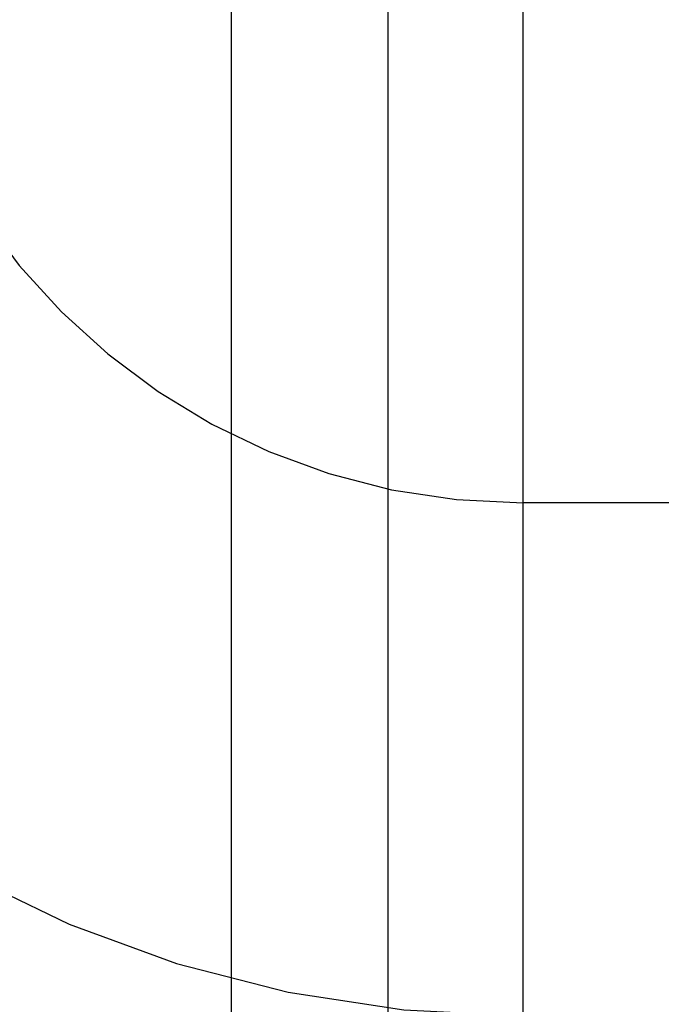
# Model space of a CAD drawing. Header units: inches. Extents: x 0 to 243, y 0 to 157.
# Tile 31 of 84: x 74.745 to 74.882, y 82.349 to 82.56. Entities that reach past the tile are written whole.
import ezdxf

# ---------------------------------------------------------------- set-up
doc = ezdxf.new("R2010")
doc.units = ezdxf.units.IN
doc.header["$LTSCALE"] = 13.348617
doc.header["$MEASUREMENT"] = 0
doc.linetypes.add('HIDDEN', pattern=[0.2, 0.1, -0.1])
doc.layers.add('DEFAULT_2', color=8, linetype='HIDDEN')
doc.layers.add('MAIN_OR_RIGHT_DOOR_ASSEMBLY', color=7, linetype='CONTINUOUS')

msp = doc.modelspace()

# ---------------------------------------------------------------- linework, layer by layer
at = {"layer": 'DEFAULT_2', "color": 8, "linetype": 'HIDDEN'}
for p, q in [((74.85282, 79.48694), (74.85282, 84.98744)), ((74.79032, 82.13878), (74.79032, 82.88183)), ((75.35282, 82.45611), (74.85282, 82.45611))]:
    msp.add_line(p, q, dxfattribs=at)
for radius in [0.25, 0.14]:
    msp.add_arc((74.85282, 82.59611), radius, 90, 270, dxfattribs=at)
at = {"layer": 'MAIN_OR_RIGHT_DOOR_ASSEMBLY', "color": 3, "linetype": 'Continuous'}
msp.add_line((74.82382, 90.82911), (74.82382, 74.32911), dxfattribs=at)

doc.saveas('drawing.dxf')
